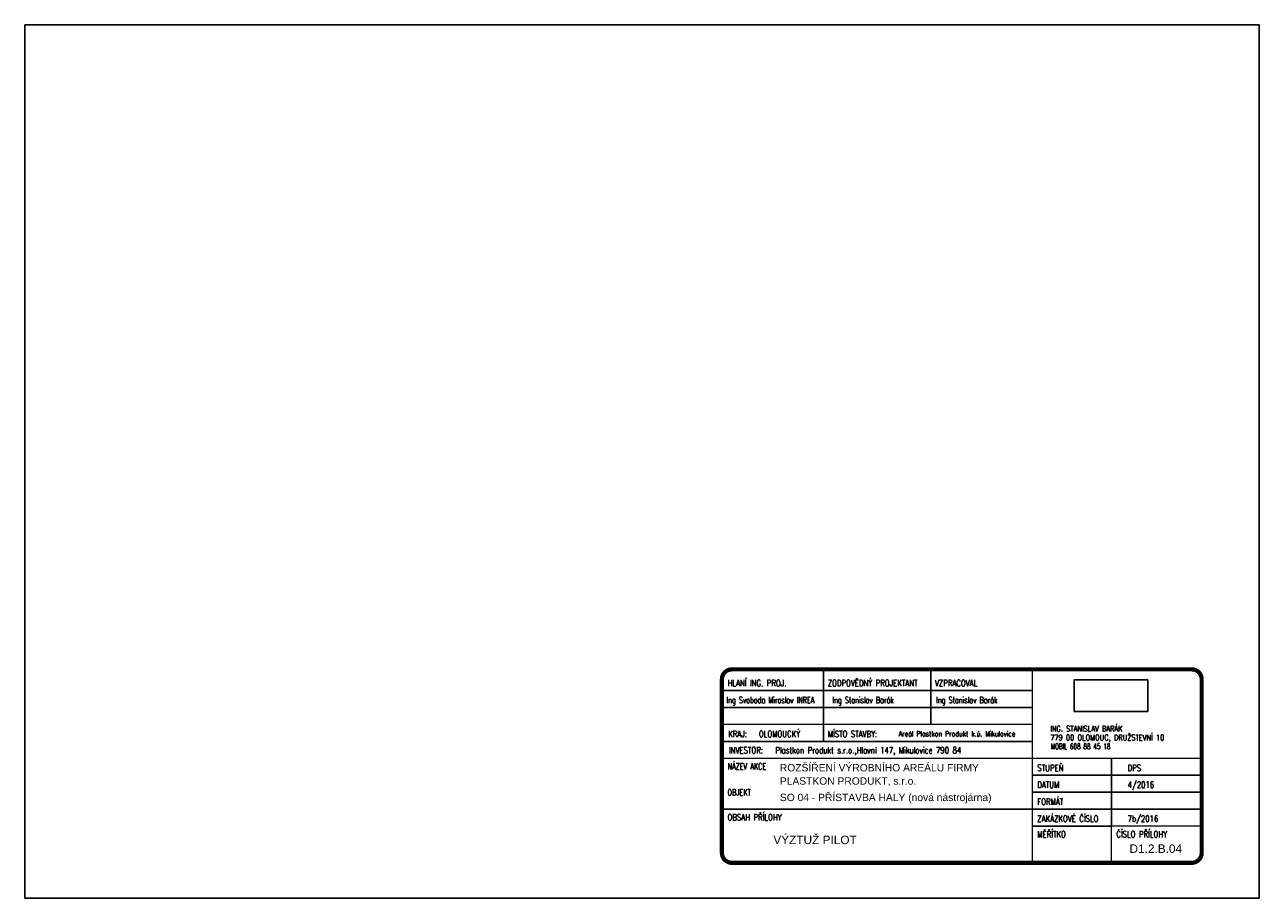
# Model space of a CAD drawing. Header units: millimetres. Extents: x -189 to 208706, y -45399 to 29996.
# Tile 16 of 16: x 166706 to 208706, y -18592 to 11108. Entities that reach past the tile are written whole.
import ezdxf

# ---------------------------------------------------------------- set-up
doc = ezdxf.new("R2010")
doc.units = ezdxf.units.MM
doc.header["$LTSCALE"] = 0.5
doc.layers.add('POPIS', color=6, linetype='Continuous')
doc.styles.add('ARIAL', font='ARIAL.TTF')
doc.styles.add('STATIKA', font='ROMANS.SHX')
picture_1 = doc.add_image_def('image1.jpg', size_in_pixel=(945, 405))

# ---------------------------------------------------------------- blocks, each defined once
blk = doc.blocks.new('A$C7C0A6E1A')
at = {"color": 7, "style": 'STATIKA'}
for s, width, p in [('ING. STANISLAV BARÁK', 0.7, (-38, 1206)), ('779 00 OLOMOUC, DRUŽSTEVNÍ 10', 0.7, (-38, 606)), ('MOBIL 608 88 45 18', 0.6, (-1, 0))]:
    blk.add_text(s, height=384, dxfattribs=dict(at, width=width)).set_placement(p)
image = blk.add_image(picture_1, insert=(1597, 2576), size_in_units=(5000, 2143))
image.dxf.flags = 7

msp = doc.modelspace()

# ---------------------------------------------------------------- linework, layer by layer
for p, q in [((208706.3, 11108.3), (166706.3, 11108.3)), ((166706.3, 11108.3), (166706.3, -18591.7)), ((208706.3, 11108.3), (208706.3, -18591.7)), ((203673.5, -16137.1), (200985.6, -16137.1)), ((208706.3, -18591.7), (166706.3, -18591.7))]:
    msp.add_line(p, q)
at = {"color": 7}
for p, q in [((193881.4, -10856.9), (193881.4, -12680.9)), ((197529.4, -10856.9), (197529.4, -12680.9)), ((190472.8, -11528.9), (200985.6, -11528.9)), ((190472.8, -12104.9), (200985.6, -12104.9)), ((193881.4, -12680.9), (193881.4, -13256.9)), ((190425.6, -13256.9), (200985.6, -13256.9)), ((203673.5, -16137.1), (203673.5, -13833)), ((203673.5, -16137.1), (203673.5, -13833)), ((206745.6, -14408.9), (200985.5, -14408.9)), ((206745.6, -14984.9), (200985.5, -14984.9)), ((206745.6, -15560.9), (200985.5, -15560.9))]:
    msp.add_line(p, q, dxfattribs=at)
at = {"color": 2, "const_width": 144}
msp.add_lwpolyline([(190425.6, -11144.9), (190425.6, -17048.9, 0.4142136), (190761.6, -17384.9), (206409.6, -17384.9, 0.4142136), (206745.6, -17048.9), (206745.6, -11144.9, 0.4142136), (206409.6, -10808.9), (190761.6, -10808.9, 0.4142136)], format="xyb", close=True, dxfattribs=at)
at = {"color": 2, "const_width": 48}
for points in [[(190425.4, -13832.9), (200985.4, -13832.9), (200985.4, -10808.9)], [(190425.6, -12680.9), (200985.6, -12680.9)], [(200985.6, -17384.9), (200985.4, -13832.9), (206745.6, -13832.9)], [(200985.6, -15560.9), (190425.6, -15560.4)], [(206745.6, -16137), (203673.5, -16137.1), (203673.5, -17385)]]:
    msp.add_lwpolyline(points, dxfattribs=at)

# ---------------------------------------------------------------- block references
at = {"layer": 'POPIS', "xscale": 0.5, "yscale": 0.5, "zscale": 0.5}
msp.add_blockref('A$C7C0A6E1A', (201612.8, -13524.4), dxfattribs=at)

# ---------------------------------------------------------------- texts
at = {"color": 2, "style": 'STATIKA'}
for s, width, p in [('HLANÍ ING. PROJ.', 0.8, (190616.8, -11384.9)), ('ZODPOVĚDNÝ PROJEKTANT', 0.8, (194025.4, -11384.9)), ('VZPRACOVAL', 0.8, (197673.4, -11384.9)), ('Ing Svoboda Miroslav INREA', 0.7, (190579.2, -11960.9)), ('Ing Stanislav Barák', 0.7, (194183.7, -11960.9)), ('Ing Stanislav Barák', 0.7, (197710.4, -11960.9)), ('KRAJ:', 0.8, (190639, -13112.9)), ('MÍSTO STAVBY:', 0.8, (194025.4, -13112.9)), ('Plastkon Produkt s.r.o.,Hlavní 147, Mikulovice 790 84', 0.8, (192242.7, -13664.9)), ('INVESTOR:', 0.8, (190665.4, -13664.9)), ('NÁZEV AKCE', 0.7, (190617.4, -14216.9)), ('STUPEŇ', 0.8, (201153.5, -14264.9)), ('DPS', 0.8, (204225.5, -14264.9)), ('DATUM', 0.8, (201153.5, -14840.9)), ('OBJEKT', 0.7, (190617.4, -15100.3)), ('FORMÁT', 0.8, (201153.5, -15416.9)), ('OBSAH PŘÍLOHY', 0.8, (190617.5, -15944.4)), ('ZAKÁZKOVÉ ČÍSLO', 0.8, (201153.6, -15993.1)), ('MĚŘÍTKO', 0.8, (201153.6, -16521.1)), ('ČÍSLO PŘÍLOHY', 0.8, (203841.5, -16521.1))]:
    msp.add_text(s, height=216, dxfattribs=dict(at, width=width)).set_placement(p)
at = {"color": 2, "style": 'STATIKA', "width": 0.8}
for s, height, p in [('OLOMOUCKÝ', 216, (191684.6, -13112.9)), ('Areál Plastkon Produkt k.ú. Mikulovice', 172.8, (196436.4, -13086.3)), ('4/2016', 216, (204225.6, -14840.9)), ('7b/2016', 216, (204225.6, -15992.9))]:
    msp.add_text(s, height=height, rotation=0, dxfattribs=at).set_placement(p)
at = {"layer": 'POPIS', "color": 6, "style": 'ARIAL'}
for s, height, p in [('ROZŠÍŘENÍ VÝROBNÍHO AREÁLU FIRMY', 250, (192396.9, -14276.9)), ('VÝZTUŽ PILOT', 288, (192173.9, -16749.4)), ('D1.2.B.04', 288, (204291, -17047.3))]:
    msp.add_text(s, height=height, rotation=0, dxfattribs=at).set_placement(p)
for s, p in [('PLASTKON PRODUKT, s.r.o.', (192396.9, -14729)), ('SO 04 - PŘÍSTAVBA HALY (nová nástrojárna)', (192396.9, -15287))]:
    msp.add_text(s, height=250, dxfattribs=at).set_placement(p)

doc.saveas('drawing.dxf')
